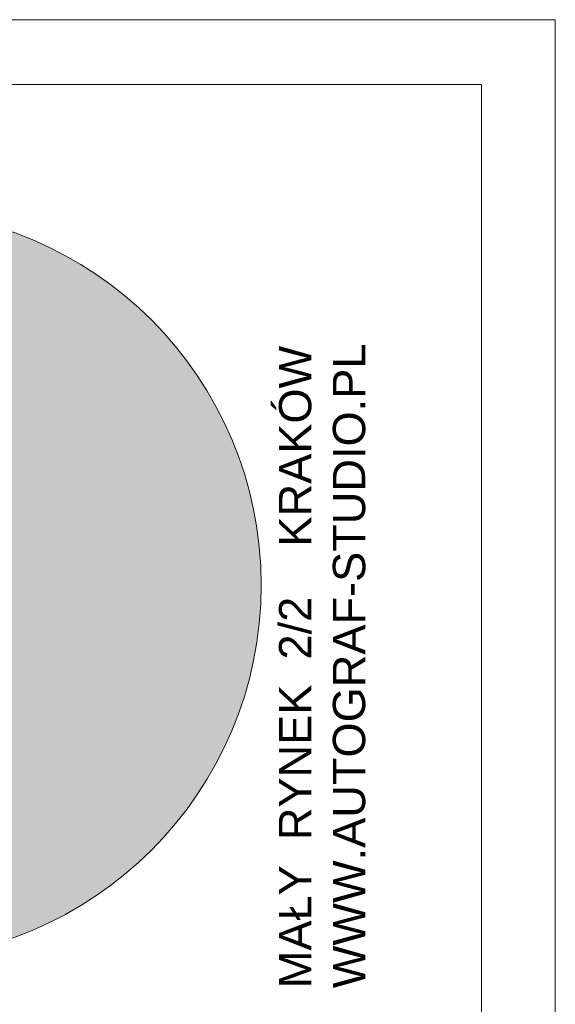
# Model space of a CAD drawing. Header units: millimetres. Extents: x -115268 to 140687, y -37779 to 24471.
# Tile 131 of 256: x 60655 to 60705, y -10677 to -10586. Entities that reach past the tile are written whole.
import ezdxf

# ---------------------------------------------------------------- set-up
doc = ezdxf.new("R2010")
doc.units = ezdxf.units.MM
doc.layers.get('0').update_dxf_attribs({"lineweight": 9})
doc.layers.add('A_CIENKA', color=7, linetype='Continuous', lineweight=9)
doc.layers.add('A_RAMKA', color=7, linetype='Continuous', lineweight=9)
doc.styles.add('Arial', font='arial.ttf')

# ---------------------------------------------------------------- blocks, each defined once
blk = doc.blocks.new('METRYKA11')
at = {"true_color": 0x000000}
h = blk.add_hatch(color=18, dxfattribs=at)
h.dxf.hatch_style = 1
h.paths.add_polyline_path([(7511428.56, 5508702.86, 1), (7511776.45, 5508702.86, 1)])
blk.add_line((7511878.67, 5508935.17), (7511878.67, 5506025.17))
blk.add_lwpolyline([(7511378.67, 5508935.17), (7511878.67, 5508935.17)])
at = {"color": 7}
blk.add_circle((7511602.5, 5508702.86), 173.94, dxfattribs=at)
blk.add_circle((7511602.5, 5508702.86), 173.94, dxfattribs=at)
at = {"ltscale": 80, "insert": (7511784.67, 5508515.78), "char_height": 15, "width": 367.2958, "attachment_point": 1, "rotation": 90, "style": 'Arial'}
blk.add_mtext('\\pxqd;MAŁY  RYNEK  2/2    KRAKÓW\\PWWW.AUTOGRAF-STUDIO.PL', dxfattribs=at)

msp = doc.modelspace()

# ---------------------------------------------------------------- linework, layer by layer
at = {"layer": 'A_CIENKA'}
msp.add_lwpolyline([(59864.56021, -10586.08675), (60704.56021, -10586.08675), (60704.56021, -11180.08675), (59864.56021, -11180.08675), (59864.56021, -10586.08675)], dxfattribs=at)
at = {"layer": 'A_RAMKA'}
msp.add_lwpolyline([(59900.56021, -10592.08675), (60697.72304, -10592.08675), (60697.72304, -11174.08675), (59900.56021, -11174.08675)], close=True, dxfattribs=at)

# ---------------------------------------------------------------- block references
at = {"layer": 'A_CIENKA', "xscale": 0.2, "yscale": 0.2, "zscale": 0.2}
msp.add_blockref('METRYKA11', (-1441678.01087, -1112379.12126), dxfattribs=at)

doc.saveas('drawing.dxf')
